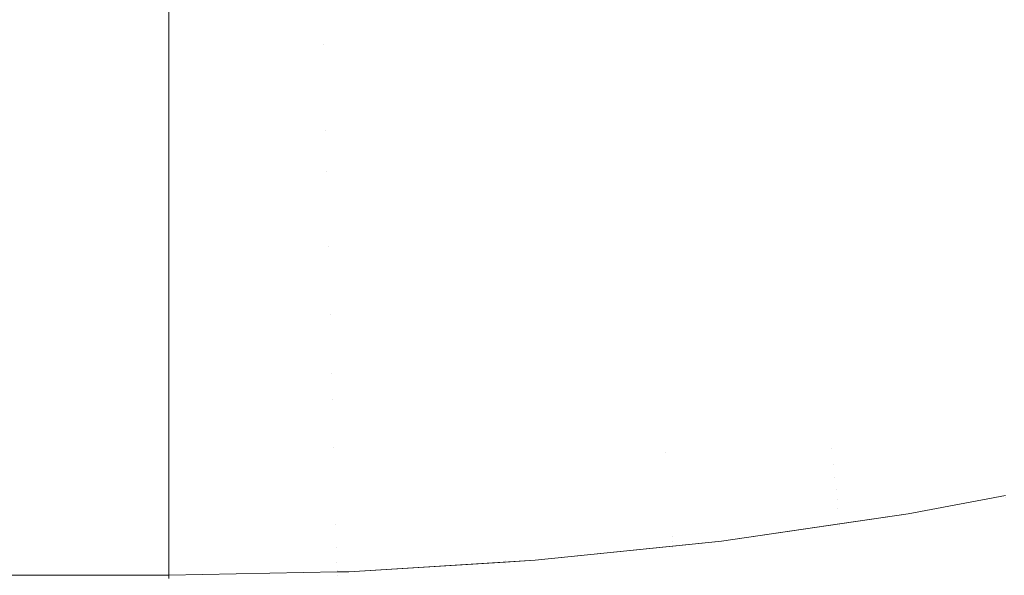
# Model space of a CAD drawing. Header units: centimetres. Extents: x -21.6 to 22.7, y 3.4 to 5.2.
# Tile 201 of 256: x 7.6651 to 7.6955, y 3.7002 to 3.7174. Entities that reach past the tile are written whole.
import ezdxf

# ---------------------------------------------------------------- set-up
doc = ezdxf.new("R2010")
doc.units = ezdxf.units.CM
doc.header["$LTSCALE"] = 2.54
doc.layers.add('Lucido design-1', color=7, linetype='Continuous')

# ---------------------------------------------------------------- blocks, each defined once
blk = doc.blocks.new('Gruppo-4-1')
at = {"color": 7, "linetype": 'Continuous', "lineweight": 9}
blk.add_3dface([(-21.503423, 5.100212, -1872.215514), (-21.503423, 3.500212, -1872.215514), (22.630348, 3.500212, -1872.215514), (22.630348, 5.100212, -1872.215514)], dxfattribs=at)
for points, invisible_edges in [([(22.630348, 5.100212, -1873.015514), (22.630348, 3.500212, -1873.015514), (7.686575, 3.600896, -1873.015514), (7.695257, 3.601786, -1873.015514)], 10), ([(22.630348, 5.100212, -1873.015514), (7.695257, 3.601786, -1873.015514), (7.700788, 3.602588, -1873.015514)], 9), ([(7.683919, 3.718742, -1872.658665), (7.688611, 3.719362, -1872.658665), (7.688759, 3.717942, -1872.660793), (7.68403, 3.717318, -1872.660793)], 15), ([(7.68403, 3.717318, -1872.660793), (7.679281, 3.716871, -1872.660793), (7.679207, 3.718299, -1872.658665), (7.683919, 3.718742, -1872.658665)], 15), ([(7.693637, 3.717386, -1872.662952), (7.688901, 3.716581, -1872.662952), (7.688759, 3.717942, -1872.660793), (7.693459, 3.718741, -1872.660793)], 15), ([(7.669748, 3.715873, -1872.661784), (-6.542823, 3.715873, -1872.661784), (-6.542823, 3.718297, -1872.658156), (7.669748, 3.718297, -1872.658156)], 5), ([(7.674518, 3.716602, -1872.660793), (7.669748, 3.715873, -1872.661784), (7.669748, 3.718297, -1872.658156), (7.674481, 3.718032, -1872.658665)], 13), ([(7.674481, 3.718032, -1872.658665), (7.679207, 3.718299, -1872.658665), (7.679281, 3.716871, -1872.660793), (7.674518, 3.716602, -1872.660793)], 15), ([(7.693637, 3.717386, -1872.662952), (7.698338, 3.718365, -1872.662952), (7.698541, 3.717075, -1872.665138), (7.693806, 3.716089, -1872.665138)], 15), ([(7.68403, 3.717318, -1872.660793), (7.688759, 3.717942, -1872.660793), (7.688901, 3.716581, -1872.662952), (7.684137, 3.715952, -1872.662952)], 15), ([(7.693806, 3.716089, -1872.665138), (7.689036, 3.715278, -1872.665138), (7.688901, 3.716581, -1872.662952), (7.693637, 3.717386, -1872.662952)], 15), ([(7.684137, 3.715952, -1872.662952), (7.679352, 3.715501, -1872.662952), (7.679281, 3.716871, -1872.660793), (7.68403, 3.717318, -1872.660793)], 15), ([(7.693806, 3.716089, -1872.665138), (7.698541, 3.717075, -1872.665138), (7.698734, 3.715845, -1872.66735), (7.693968, 3.714852, -1872.66735)], 15), ([(7.674518, 3.716602, -1872.660793), (7.679281, 3.716871, -1872.660793), (7.679352, 3.715501, -1872.662952), (7.674554, 3.715231, -1872.662952)], 15), ([(7.674554, 3.715231, -1872.662952), (7.669748, 3.715873, -1872.661784), (7.674518, 3.716602, -1872.660793)], 11), ([(7.684137, 3.715952, -1872.662952), (7.688901, 3.716581, -1872.662952), (7.689036, 3.715278, -1872.665138), (7.684239, 3.714645, -1872.665138)], 15), ([(7.669748, 3.713609, -1872.665514), (-6.542823, 3.713609, -1872.665514), (-6.542823, 3.715873, -1872.661784), (7.669748, 3.715873, -1872.661784)], 5), ([(7.674588, 3.713919, -1872.665138), (7.669748, 3.713609, -1872.665514), (7.669748, 3.715873, -1872.661784), (7.674554, 3.715231, -1872.662952)], 13), ([(7.684239, 3.714645, -1872.665138), (7.67942, 3.714191, -1872.665138), (7.679352, 3.715501, -1872.662952), (7.684137, 3.715952, -1872.662952)], 15), ([(7.693968, 3.714852, -1872.66735), (7.689166, 3.714035, -1872.66735), (7.689036, 3.715278, -1872.665138), (7.693806, 3.716089, -1872.665138)], 15), ([(7.693968, 3.714852, -1872.66735), (7.698734, 3.715845, -1872.66735), (7.698918, 3.714674, -1872.669585), (7.694121, 3.713675, -1872.669585)], 15), ([(7.674554, 3.715231, -1872.662952), (7.679352, 3.715501, -1872.662952), (7.67942, 3.714191, -1872.665138), (7.674588, 3.713919, -1872.665138)], 15), ([(7.684239, 3.714645, -1872.665138), (7.689036, 3.715278, -1872.665138), (7.689166, 3.714035, -1872.66735), (7.684336, 3.713398, -1872.66735)], 15), ([(7.684336, 3.713398, -1872.66735), (7.679485, 3.712941, -1872.66735), (7.67942, 3.714191, -1872.665138), (7.684239, 3.714645, -1872.665138)], 15), ([(7.694121, 3.713675, -1872.669585), (7.689289, 3.712853, -1872.669585), (7.689166, 3.714035, -1872.66735), (7.693968, 3.714852, -1872.66735)], 15), ([(7.694121, 3.713675, -1872.669585), (7.698918, 3.714674, -1872.669585), (7.699093, 3.713563, -1872.67184), (7.694267, 3.712558, -1872.67184)], 15), ([(7.674588, 3.713919, -1872.665138), (7.67942, 3.714191, -1872.665138), (7.679485, 3.712941, -1872.66735), (7.67462, 3.712667, -1872.66735)], 15), ([(7.684336, 3.713398, -1872.66735), (7.689166, 3.714035, -1872.66735), (7.689289, 3.712853, -1872.669585), (7.684429, 3.712212, -1872.669585)], 15), ([(7.67462, 3.712667, -1872.66735), (7.669748, 3.713609, -1872.665514), (7.674588, 3.713919, -1872.665138)], 11), ([(7.669748, 3.711511, -1872.669339), (-6.542823, 3.711511, -1872.669339), (-6.542823, 3.713609, -1872.665514), (7.669748, 3.713609, -1872.665514)], 5), ([(7.669748, 3.711511, -1872.669339), (7.669748, 3.713609, -1872.665514), (7.67462, 3.712667, -1872.66735)], 10), ([(7.684429, 3.712212, -1872.669585), (7.679547, 3.711752, -1872.669585), (7.679485, 3.712941, -1872.66735), (7.684336, 3.713398, -1872.66735)], 15), ([(7.694267, 3.712558, -1872.67184), (7.689406, 3.711732, -1872.67184), (7.689289, 3.712853, -1872.669585), (7.694121, 3.713675, -1872.669585)], 15), ([(7.694267, 3.712558, -1872.67184), (7.699093, 3.713563, -1872.67184), (7.699258, 3.712513, -1872.674113), (7.694405, 3.711502, -1872.674113)], 15), ([(7.67462, 3.712667, -1872.66735), (7.679485, 3.712941, -1872.66735), (7.679547, 3.711752, -1872.669585), (7.674651, 3.711476, -1872.669585)], 15), ([(7.684429, 3.712212, -1872.669585), (7.689289, 3.712853, -1872.669585), (7.689406, 3.711732, -1872.67184), (7.684517, 3.711086, -1872.67184)], 15), ([(7.67462, 3.712667, -1872.66735), (7.674651, 3.711476, -1872.669585), (7.669748, 3.711511, -1872.669339)], 11), ([(7.694405, 3.711502, -1872.674113), (7.689517, 3.710671, -1872.674113), (7.689406, 3.711732, -1872.67184), (7.694267, 3.712558, -1872.67184)], 15), ([(7.694405, 3.711502, -1872.674113), (7.699258, 3.712513, -1872.674113), (7.699414, 3.711524, -1872.676402), (7.694535, 3.710508, -1872.676402)], 15), ([(7.684517, 3.711086, -1872.67184), (7.679606, 3.710624, -1872.67184), (7.679547, 3.711752, -1872.669585), (7.684429, 3.712212, -1872.669585)], 15), ([(7.674651, 3.711476, -1872.669585), (7.679547, 3.711752, -1872.669585), (7.679606, 3.710624, -1872.67184), (7.67468, 3.710346, -1872.67184)], 15), ([(7.684517, 3.711086, -1872.67184), (7.689406, 3.711732, -1872.67184), (7.689517, 3.710671, -1872.674113), (7.6846, 3.710022, -1872.674113)], 15), ([(7.669748, 3.709581, -1872.673252), (-6.542823, 3.709581, -1872.673252), (-6.542823, 3.711511, -1872.669339), (7.669748, 3.711511, -1872.669339)], 5), ([(7.669748, 3.711511, -1872.669339), (7.674651, 3.711476, -1872.669585), (7.67468, 3.710346, -1872.67184)], 11), ([(7.67468, 3.710346, -1872.67184), (7.669748, 3.709581, -1872.673252), (7.669748, 3.711511, -1872.669339)], 9), ([(7.694535, 3.710508, -1872.676402), (7.689621, 3.709672, -1872.676402), (7.689517, 3.710671, -1872.674113), (7.694405, 3.711502, -1872.674113)], 15), ([(7.694535, 3.710508, -1872.676402), (7.699414, 3.711524, -1872.676402), (7.69956, 3.710596, -1872.678705), (7.694657, 3.709575, -1872.678705)], 15), ([(7.6846, 3.710022, -1872.674113), (7.679661, 3.709557, -1872.674113), (7.679606, 3.710624, -1872.67184), (7.684517, 3.711086, -1872.67184)], 15), ([(7.6846, 3.710022, -1872.674113), (7.689517, 3.710671, -1872.674113), (7.689621, 3.709672, -1872.676402), (7.684678, 3.70902, -1872.676402)], 15), ([(7.67468, 3.710346, -1872.67184), (7.679606, 3.710624, -1872.67184), (7.679661, 3.709557, -1872.674113), (7.674708, 3.709278, -1872.674113)], 15), ([(7.694657, 3.709575, -1872.678705), (7.689719, 3.708735, -1872.678705), (7.689621, 3.709672, -1872.676402), (7.694535, 3.710508, -1872.676402)], 15), ([(7.694657, 3.709575, -1872.678705), (7.69956, 3.710596, -1872.678705), (7.699696, 3.709728, -1872.681018), (7.694771, 3.708703, -1872.681018)], 15), ([(7.674708, 3.709278, -1872.674113), (7.669748, 3.709581, -1872.673252), (7.67468, 3.710346, -1872.67184)], 11), ([(7.684678, 3.70902, -1872.676402), (7.679714, 3.708553, -1872.676402), (7.679661, 3.709557, -1872.674113), (7.6846, 3.710022, -1872.674113)], 15), ([(7.669748, 3.707824, -1872.677246), (-6.542823, 3.707824, -1872.677246), (-6.542823, 3.709581, -1872.673252), (7.669748, 3.709581, -1872.673252)], 5), ([(7.674734, 3.708272, -1872.676402), (7.669748, 3.707824, -1872.677246), (7.669748, 3.709581, -1872.673252), (7.674708, 3.709278, -1872.674113)], 13), ([(7.674708, 3.709278, -1872.674113), (7.679661, 3.709557, -1872.674113), (7.679714, 3.708553, -1872.676402), (7.674734, 3.708272, -1872.676402)], 15), ([(7.684678, 3.70902, -1872.676402), (7.689621, 3.709672, -1872.676402), (7.689719, 3.708735, -1872.678705), (7.684752, 3.708079, -1872.678705)], 15), ([(7.694771, 3.708703, -1872.681018), (7.68981, 3.707859, -1872.681018), (7.689719, 3.708735, -1872.678705), (7.694657, 3.709575, -1872.678705)], 15), ([(7.694771, 3.708703, -1872.681018), (7.699696, 3.709728, -1872.681018), (7.699823, 3.708922, -1872.683339), (7.694877, 3.707892, -1872.683339)], 15), ([(7.684752, 3.708079, -1872.678705), (7.679763, 3.70761, -1872.678705), (7.679714, 3.708553, -1872.676402), (7.684678, 3.70902, -1872.676402)], 15), ([(7.694877, 3.707892, -1872.683339), (7.699823, 3.708922, -1872.683339), (7.69994, 3.708176, -1872.685667), (7.694975, 3.707141, -1872.685667)], 15), ([(7.674734, 3.708272, -1872.676402), (7.679714, 3.708553, -1872.676402), (7.679763, 3.70761, -1872.678705), (7.674759, 3.707327, -1872.678705)], 15), ([(7.684752, 3.708079, -1872.678705), (7.689719, 3.708735, -1872.678705), (7.68981, 3.707859, -1872.681018), (7.68482, 3.7072, -1872.681018)], 15), ([(7.694877, 3.707892, -1872.683339), (7.689895, 3.707045, -1872.683339), (7.68981, 3.707859, -1872.681018), (7.694771, 3.708703, -1872.681018)], 15), ([(7.674759, 3.707327, -1872.678705), (7.669748, 3.707824, -1872.677246), (7.674734, 3.708272, -1872.676402)], 11), ([(7.68482, 3.7072, -1872.681018), (7.679808, 3.706729, -1872.681018), (7.679763, 3.70761, -1872.678705), (7.684752, 3.708079, -1872.678705)], 15), ([(7.694975, 3.707141, -1872.685667), (7.69994, 3.708176, -1872.685667), (7.700048, 3.70749, -1872.687998), (7.695065, 3.706452, -1872.687998)], 15), ([(7.669748, 3.706243, -1872.681312), (-6.542823, 3.706243, -1872.681312), (-6.542823, 3.707824, -1872.677246), (7.669748, 3.707824, -1872.677246)], 5), ([(7.674782, 3.706445, -1872.681018), (7.669748, 3.706243, -1872.681312), (7.669748, 3.707824, -1872.677246), (7.674759, 3.707327, -1872.678705)], 13), ([(7.68482, 3.7072, -1872.681018), (7.68981, 3.707859, -1872.681018), (7.689895, 3.707045, -1872.683339), (7.684884, 3.706383, -1872.683339)], 15), ([(7.694975, 3.707141, -1872.685667), (7.689974, 3.706291, -1872.685667), (7.689895, 3.707045, -1872.683339), (7.694877, 3.707892, -1872.683339)], 15), ([(7.674759, 3.707327, -1872.678705), (7.679763, 3.70761, -1872.678705), (7.679808, 3.706729, -1872.681018), (7.674782, 3.706445, -1872.681018)], 15), ([(7.695065, 3.706452, -1872.687998), (7.700048, 3.70749, -1872.687998), (7.700146, 3.706864, -1872.690331), (7.695147, 3.705822, -1872.690331)], 15), ([(7.684884, 3.706383, -1872.683339), (7.679851, 3.705909, -1872.683339), (7.679808, 3.706729, -1872.681018), (7.68482, 3.7072, -1872.681018)], 15), ([(7.684884, 3.706383, -1872.683339), (7.689895, 3.707045, -1872.683339), (7.689974, 3.706291, -1872.685667), (7.684943, 3.705627, -1872.685667)], 15), ([(7.695065, 3.706452, -1872.687998), (7.690046, 3.705598, -1872.687998), (7.689974, 3.706291, -1872.685667), (7.694975, 3.707141, -1872.685667)], 15), ([(7.674782, 3.706445, -1872.681018), (7.679808, 3.706729, -1872.681018), (7.679851, 3.705909, -1872.683339), (7.674803, 3.705625, -1872.683339)], 15), ([(7.695147, 3.705822, -1872.690331), (7.700146, 3.706864, -1872.690331), (7.700235, 3.706297, -1872.692664), (7.695222, 3.705252, -1872.692664)], 15), ([(7.674803, 3.705625, -1872.683339), (7.669748, 3.706243, -1872.681312), (7.674782, 3.706445, -1872.681018)], 11), ([(7.695147, 3.705822, -1872.690331), (7.690112, 3.704966, -1872.690331), (7.690046, 3.705598, -1872.687998), (7.695065, 3.706452, -1872.687998)], 15), ([(7.669748, 3.70484, -1872.685443), (-6.542823, 3.70484, -1872.685443), (-6.542823, 3.706243, -1872.681312), (7.669748, 3.706243, -1872.681312)], 5), ([(7.669748, 3.70484, -1872.685443), (7.669748, 3.706243, -1872.681312), (7.674803, 3.705625, -1872.683339)], 10), ([(7.684943, 3.705627, -1872.685667), (7.67989, 3.705152, -1872.685667), (7.679851, 3.705909, -1872.683339), (7.684884, 3.706383, -1872.683339)], 15), ([(7.684943, 3.705627, -1872.685667), (7.689974, 3.706291, -1872.685667), (7.690046, 3.705598, -1872.687998), (7.684997, 3.704932, -1872.687998)], 15), ([(7.695222, 3.705252, -1872.692664), (7.700235, 3.706297, -1872.692664), (7.700315, 3.705788, -1872.694993), (7.695289, 3.704741, -1872.694993)], 15), ([(7.674803, 3.705625, -1872.683339), (7.679851, 3.705909, -1872.683339), (7.67989, 3.705152, -1872.685667), (7.674823, 3.704866, -1872.685667)], 15), ([(7.695222, 3.705252, -1872.692664), (7.690172, 3.704394, -1872.692664), (7.690112, 3.704966, -1872.690331), (7.695147, 3.705822, -1872.690331)], 15), ([(7.674803, 3.705625, -1872.683339), (7.674823, 3.704866, -1872.685667), (7.669748, 3.70484, -1872.685443)], 11), ([(7.684997, 3.704932, -1872.687998), (7.679927, 3.704455, -1872.687998), (7.67989, 3.705152, -1872.685667), (7.684943, 3.705627, -1872.685667)], 15), ([(7.684997, 3.704932, -1872.687998), (7.690046, 3.705598, -1872.687998), (7.690112, 3.704966, -1872.690331), (7.685047, 3.704298, -1872.690331)], 15), ([(7.695289, 3.704741, -1872.694993), (7.700315, 3.705788, -1872.694993), (7.700386, 3.705337, -1872.697318), (7.695348, 3.704288, -1872.697318)], 15), ([(7.690199, 3.704129, -1872.693829), (7.690172, 3.704394, -1872.692664), (7.695222, 3.705252, -1872.692664), (7.695289, 3.704741, -1872.694993)], 15), ([(7.695348, 3.704288, -1872.697318), (7.700386, 3.705337, -1872.697318), (7.700448, 3.704944, -1872.699636), (7.6954, 3.703892, -1872.699636)], 15), ([(7.674823, 3.704866, -1872.685667), (7.67989, 3.705152, -1872.685667), (7.679927, 3.704455, -1872.687998), (7.674841, 3.704168, -1872.687998)], 15), ([(7.685047, 3.704298, -1872.690331), (7.67996, 3.703819, -1872.690331), (7.679927, 3.704455, -1872.687998), (7.684997, 3.704932, -1872.687998)], 15), ([(7.68507, 3.704003, -1872.691498), (7.685047, 3.704298, -1872.690331), (7.690112, 3.704966, -1872.690331), (7.690172, 3.704394, -1872.692664)], 15), ([(7.6954, 3.703892, -1872.699636), (7.700448, 3.704944, -1872.699636), (7.700501, 3.704606, -1872.701944), (7.695444, 3.703552, -1872.701944)], 15), ([(7.669748, 3.70484, -1872.685443), (7.669748, 3.703619, -1872.689632), (-6.542823, 3.703619, -1872.689632), (-6.542823, 3.704094, -1872.688005)], 10), ([(-6.542823, 3.704094, -1872.688005), (-6.542823, 3.70484, -1872.685443), (7.669748, 3.70484, -1872.685443)], 10), ([(7.669748, 3.70484, -1872.685443), (7.674823, 3.704866, -1872.685667), (7.674841, 3.704168, -1872.687998)], 11), ([(7.674841, 3.704168, -1872.687998), (7.669748, 3.703619, -1872.689632), (7.669748, 3.70484, -1872.685443)], 9), ([(7.695289, 3.704741, -1872.694993), (7.690225, 3.70388, -1872.694993), (7.690199, 3.704129, -1872.693829)], 11), ([(7.69025, 3.703645, -1872.696156), (7.690225, 3.70388, -1872.694993), (7.695289, 3.704741, -1872.694993), (7.695348, 3.704288, -1872.697318)], 15), ([(7.695444, 3.703552, -1872.701944), (7.700501, 3.704606, -1872.701944), (7.700546, 3.704323, -1872.704243), (7.695481, 3.703268, -1872.704243)], 15), ([(7.674841, 3.704168, -1872.687998), (7.679927, 3.704455, -1872.687998), (7.67996, 3.703819, -1872.690331), (7.674857, 3.703531, -1872.690331)], 15), ([(7.679975, 3.703523, -1872.691498), (7.67996, 3.703819, -1872.690331), (7.685047, 3.704298, -1872.690331), (7.68507, 3.704003, -1872.691498)], 15), ([(7.690172, 3.704394, -1872.692664), (7.685092, 3.703723, -1872.692664), (7.68507, 3.704003, -1872.691498)], 11), ([(7.685113, 3.703458, -1872.693829), (7.685092, 3.703723, -1872.692664), (7.690172, 3.704394, -1872.692664), (7.690199, 3.704129, -1872.693829)], 15), ([(7.695348, 3.704288, -1872.697318), (7.690273, 3.703425, -1872.697318), (7.69025, 3.703645, -1872.696156)], 11), ([(7.690294, 3.703219, -1872.698478), (7.690273, 3.703425, -1872.697318), (7.695348, 3.704288, -1872.697318), (7.6954, 3.703892, -1872.699636)], 15), ([(7.695481, 3.703268, -1872.704243), (7.700546, 3.704323, -1872.704243), (7.700582, 3.704094, -1872.706529), (7.695511, 3.703038, -1872.706529)], 15), ([(7.674857, 3.703531, -1872.690331), (7.669748, 3.703619, -1872.689632), (7.674841, 3.704168, -1872.687998)], 11), ([(7.68507, 3.704003, -1872.691498), (7.685092, 3.703723, -1872.692664), (7.67999, 3.703243, -1872.692664), (7.679975, 3.703523, -1872.691498)], 15), ([(7.690199, 3.704129, -1872.693829), (7.690225, 3.70388, -1872.694993), (7.685132, 3.703208, -1872.694993), (7.685113, 3.703458, -1872.693829)], 15), ([(7.695511, 3.703038, -1872.706529), (7.700582, 3.704094, -1872.706529), (7.700609, 3.703919, -1872.7088), (7.695534, 3.702861, -1872.7088)], 15), ([(7.674865, 3.703235, -1872.691498), (7.674857, 3.703531, -1872.690331), (7.67996, 3.703819, -1872.690331), (7.679975, 3.703523, -1872.691498)], 15), ([(7.680003, 3.702977, -1872.693829), (7.67999, 3.703243, -1872.692664), (7.685092, 3.703723, -1872.692664), (7.685113, 3.703458, -1872.693829)], 15), ([(7.685151, 3.702972, -1872.696156), (7.685132, 3.703208, -1872.694993), (7.690225, 3.70388, -1872.694993), (7.69025, 3.703645, -1872.696156)], 15), ([(7.6954, 3.703892, -1872.699636), (7.690314, 3.703027, -1872.699636), (7.690294, 3.703219, -1872.698478)], 11), ([(7.690333, 3.70285, -1872.700791), (7.690314, 3.703027, -1872.699636), (7.6954, 3.703892, -1872.699636), (7.695444, 3.703552, -1872.701944)], 15), ([(-6.542823, 3.703448, -1872.690334), (-6.542823, 3.703619, -1872.689632), (7.669748, 3.703619, -1872.689632), (7.669748, 3.703162, -1872.691503)], 10), ([(7.669748, 3.703162, -1872.691503), (7.669748, 3.702877, -1872.692668), (-6.542823, 3.702582, -1872.69387), (-6.542823, 3.703448, -1872.690334)], 10), ([(7.669748, 3.703162, -1872.691503), (7.669748, 3.703619, -1872.689632), (7.674857, 3.703531, -1872.690331), (7.674865, 3.703235, -1872.691498)], 14), ([(7.679975, 3.703523, -1872.691498), (7.67999, 3.703243, -1872.692664), (7.674872, 3.702954, -1872.692664), (7.674865, 3.703235, -1872.691498)], 15), ([(7.685113, 3.703458, -1872.693829), (7.685132, 3.703208, -1872.694993), (7.680017, 3.702726, -1872.694993), (7.680003, 3.702977, -1872.693829)], 15), ([(7.69025, 3.703645, -1872.696156), (7.690273, 3.703425, -1872.697318), (7.685168, 3.702751, -1872.697318), (7.685151, 3.702972, -1872.696156)], 15), ([(7.685184, 3.702544, -1872.698478), (7.685168, 3.702751, -1872.697318), (7.690273, 3.703425, -1872.697318), (7.690294, 3.703219, -1872.698478)], 15), ([(7.695444, 3.703552, -1872.701944), (7.69035, 3.702686, -1872.701944), (7.690333, 3.70285, -1872.700791)], 11), ([(7.690365, 3.702537, -1872.703095), (7.69035, 3.702686, -1872.701944), (7.695444, 3.703552, -1872.701944), (7.695481, 3.703268, -1872.704243)], 15), ([(7.674865, 3.703235, -1872.691498), (7.674872, 3.702954, -1872.692664), (7.669748, 3.702877, -1872.692668), (7.669748, 3.703162, -1872.691503)], 11), ([(7.674879, 3.702688, -1872.693829), (7.674872, 3.702954, -1872.692664), (7.67999, 3.703243, -1872.692664), (7.680003, 3.702977, -1872.693829)], 15), ([(7.680029, 3.70249, -1872.696156), (7.680017, 3.702726, -1872.694993), (7.685132, 3.703208, -1872.694993), (7.685151, 3.702972, -1872.696156)], 15), ([(7.690294, 3.703219, -1872.698478), (7.690314, 3.703027, -1872.699636), (7.685199, 3.702352, -1872.699636), (7.685184, 3.702544, -1872.698478)], 15), ([(7.695481, 3.703268, -1872.704243), (7.69038, 3.702401, -1872.704243), (7.690365, 3.702537, -1872.703095)], 11), ([(7.690392, 3.702278, -1872.705387), (7.69038, 3.702401, -1872.704243), (7.695481, 3.703268, -1872.704243), (7.695511, 3.703038, -1872.706529)], 15), ([(7.669748, 3.702877, -1872.692668), (7.669748, 3.702582, -1872.69387), (-6.542823, 3.702582, -1872.69387)], 10), ([(7.669748, 3.702582, -1872.69387), (7.669748, 3.702877, -1872.692668), (7.674872, 3.702954, -1872.692664), (7.674879, 3.702688, -1872.693829)], 14), ([(7.680003, 3.702977, -1872.693829), (7.680017, 3.702726, -1872.694993), (7.674886, 3.702437, -1872.694993), (7.674879, 3.702688, -1872.693829)], 15), ([(7.685151, 3.702972, -1872.696156), (7.685168, 3.702751, -1872.697318), (7.68004, 3.702268, -1872.697318), (7.680029, 3.70249, -1872.696156)], 15), ([(7.685213, 3.702174, -1872.700791), (7.685199, 3.702352, -1872.699636), (7.690314, 3.703027, -1872.699636), (7.690333, 3.70285, -1872.700791)], 15), ([(7.690333, 3.70285, -1872.700791), (7.69035, 3.702686, -1872.701944), (7.685226, 3.70201, -1872.701944), (7.685213, 3.702174, -1872.700791)], 15), ([(7.695511, 3.703038, -1872.706529), (7.690404, 3.70217, -1872.706529), (7.690392, 3.702278, -1872.705387)], 11), ([(7.695534, 3.702861, -1872.7088), (7.690422, 3.701992, -1872.7088), (7.690404, 3.70217, -1872.706529), (7.695511, 3.703038, -1872.706529)], 15), ([(7.695551, 3.702737, -1872.711056), (7.690435, 3.701867, -1872.711056), (7.690422, 3.701992, -1872.7088), (7.695534, 3.702861, -1872.7088)], 15), ([(-6.542823, 3.701731, -1872.698149), (-6.542823, 3.702582, -1872.69387), (7.669748, 3.702582, -1872.69387), (7.669748, 3.702127, -1872.696161)], 10), ([(7.674879, 3.702688, -1872.693829), (7.674886, 3.702437, -1872.694993), (7.669748, 3.702582, -1872.69387)], 11), ([(7.669748, 3.702127, -1872.696161), (7.669748, 3.702582, -1872.69387), (7.674886, 3.702437, -1872.694993), (7.674892, 3.7022, -1872.696156)], 14), ([(7.674892, 3.7022, -1872.696156), (7.674886, 3.702437, -1872.694993), (7.680017, 3.702726, -1872.694993), (7.680029, 3.70249, -1872.696156)], 15), ([(7.680029, 3.70249, -1872.696156), (7.68004, 3.702268, -1872.697318), (7.674898, 3.701978, -1872.697318), (7.674892, 3.7022, -1872.696156)], 15), ([(7.680051, 3.702061, -1872.698478), (7.68004, 3.702268, -1872.697318), (7.685168, 3.702751, -1872.697318), (7.685184, 3.702544, -1872.698478)], 15), ([(7.685184, 3.702544, -1872.698478), (7.685199, 3.702352, -1872.699636), (7.680061, 3.701868, -1872.699636), (7.680051, 3.702061, -1872.698478)], 15), ([(7.685237, 3.70186, -1872.703095), (7.685226, 3.70201, -1872.701944), (7.69035, 3.702686, -1872.701944), (7.690365, 3.702537, -1872.703095)], 15), ([(7.690365, 3.702537, -1872.703095), (7.69038, 3.702401, -1872.704243), (7.685248, 3.701723, -1872.704243), (7.685237, 3.70186, -1872.703095)], 15), ([(7.69556, 3.702663, -1872.713294), (7.690443, 3.701793, -1872.713294), (7.690435, 3.701867, -1872.711056), (7.695551, 3.702737, -1872.711056)], 15), ([(7.692561, 3.702104, -1872.715514), (7.690443, 3.701793, -1872.713294), (7.69556, 3.702663, -1872.713294)], 11), ([(7.695565, 3.702626, -1872.917089), (7.690447, 3.701756, -1872.917089), (7.692561, 3.702104, -1872.915514)], 11), ([(7.695565, 3.702626, -1872.917089), (7.69557, 3.702589, -1872.918688), (7.690451, 3.701718, -1872.918688), (7.690447, 3.701756, -1872.917089)], 15), ([(7.690457, 3.701654, -1872.920311), (7.690451, 3.701718, -1872.918688), (7.69557, 3.702589, -1872.918688), (7.695578, 3.702525, -1872.920311)], 15), ([(7.695578, 3.702525, -1872.920311), (7.69559, 3.702433, -1872.921959), (7.690467, 3.701562, -1872.921959), (7.690457, 3.701654, -1872.920311)], 15), ([(7.692561, 3.702104, -1872.915514), (7.695558, 3.702669, -1872.915514), (7.695565, 3.702626, -1872.917089)], 10), ([(7.695558, 3.702669, -1872.915514), (7.692561, 3.702104, -1872.915514), (7.692561, 3.702104, -1872.715514), (7.695558, 3.702669, -1872.715514)], 10), ([(7.69556, 3.702663, -1872.713294), (7.695558, 3.702669, -1872.715514), (7.692561, 3.702104, -1872.715514)], 9), ([(7.674892, 3.7022, -1872.696156), (7.674898, 3.701978, -1872.697318), (7.669748, 3.701731, -1872.698149), (7.669748, 3.702127, -1872.696161)], 11), ([(7.674903, 3.701771, -1872.698478), (7.674898, 3.701978, -1872.697318), (7.68004, 3.702268, -1872.697318), (7.680051, 3.702061, -1872.698478)], 15), ([(7.68007, 3.70169, -1872.700791), (7.680061, 3.701868, -1872.699636), (7.685199, 3.702352, -1872.699636), (7.685213, 3.702174, -1872.700791)], 15), ([(7.685213, 3.702174, -1872.700791), (7.685226, 3.70201, -1872.701944), (7.680079, 3.701525, -1872.701944), (7.68007, 3.70169, -1872.700791)], 15), ([(7.685258, 3.701601, -1872.705387), (7.685248, 3.701723, -1872.704243), (7.69038, 3.702401, -1872.704243), (7.690392, 3.702278, -1872.705387)], 15), ([(7.690392, 3.702278, -1872.705387), (7.690404, 3.70217, -1872.706529), (7.685266, 3.701492, -1872.706529), (7.685258, 3.701601, -1872.705387)], 15), ([(7.685274, 3.701396, -1872.707666), (7.685266, 3.701492, -1872.706529), (7.690404, 3.70217, -1872.706529), (7.690422, 3.701992, -1872.7088)], 15), ([(7.69048, 3.701441, -1872.923631), (7.690467, 3.701562, -1872.921959), (7.69559, 3.702433, -1872.921959), (7.695606, 3.702313, -1872.923631)], 15), ([(7.695606, 3.702313, -1872.923631), (7.695626, 3.702162, -1872.925326), (7.690495, 3.70129, -1872.925326), (7.69048, 3.701441, -1872.923631)], 15), ([(7.690515, 3.701106, -1872.927046), (7.690495, 3.70129, -1872.925326), (7.695626, 3.702162, -1872.925326), (7.69565, 3.70198, -1872.927046)], 15), ([(7.669748, 3.702127, -1872.696161), (7.669748, 3.701731, -1872.698149), (-6.542823, 3.701731, -1872.698149)], 10), ([(7.669748, 3.701731, -1872.698149), (7.674898, 3.701978, -1872.697318), (7.674903, 3.701771, -1872.698478)], 11), ([(7.680051, 3.702061, -1872.698478), (7.680061, 3.701868, -1872.699636), (7.674908, 3.701578, -1872.699636), (7.674903, 3.701771, -1872.698478)], 15), ([(7.674913, 3.701399, -1872.700791), (7.674908, 3.701578, -1872.699636), (7.680061, 3.701868, -1872.699636), (7.68007, 3.70169, -1872.700791)], 15), ([(7.680087, 3.701375, -1872.703095), (7.680079, 3.701525, -1872.701944), (7.685226, 3.70201, -1872.701944), (7.685237, 3.70186, -1872.703095)], 15), ([(7.685237, 3.70186, -1872.703095), (7.685248, 3.701723, -1872.704243), (7.680094, 3.701238, -1872.704243), (7.680087, 3.701375, -1872.703095)], 15), ([(7.690422, 3.701992, -1872.7088), (7.68528, 3.701314, -1872.7088), (7.685274, 3.701396, -1872.707666)], 11), ([(7.685285, 3.701244, -1872.70993), (7.68528, 3.701314, -1872.7088), (7.690422, 3.701992, -1872.7088), (7.690435, 3.701867, -1872.711056)], 15), ([(7.690435, 3.701867, -1872.711056), (7.68529, 3.701188, -1872.711056), (7.685285, 3.701244, -1872.70993)], 11), ([(7.68529, 3.701188, -1872.711056), (7.690435, 3.701867, -1872.711056), (7.690443, 3.701793, -1872.713294), (7.685296, 3.701114, -1872.713294)], 15), ([(7.686801, 3.701267, -1872.915514), (7.692561, 3.702104, -1872.915514), (7.690447, 3.701756, -1872.917089)], 10), ([(7.692561, 3.702104, -1872.915514), (7.686801, 3.701267, -1872.915514), (7.686801, 3.701267, -1872.715514), (7.690441, 3.701796, -1872.715514)], 10), ([(7.690441, 3.701796, -1872.715514), (7.692561, 3.702104, -1872.715514), (7.692561, 3.702104, -1872.915514)], 10), ([(7.692561, 3.702104, -1872.715514), (7.690441, 3.701796, -1872.715514), (7.690443, 3.701793, -1872.713294)], 10), ([(7.69565, 3.70198, -1872.927046), (7.695678, 3.701764, -1872.928788), (7.690537, 3.70089, -1872.928788), (7.690515, 3.701106, -1872.927046)], 15), ([(-6.542823, 3.701068, -1872.702461), (-6.542823, 3.701731, -1872.698149), (7.669748, 3.701731, -1872.698149), (7.669748, 3.701502, -1872.699639)], 10), ([(7.674903, 3.701771, -1872.698478), (7.674908, 3.701578, -1872.699636), (7.669748, 3.701502, -1872.699639), (7.669748, 3.701731, -1872.698149)], 11), ([(7.669748, 3.701324, -1872.700795), (7.669748, 3.701502, -1872.699639), (7.674908, 3.701578, -1872.699636), (7.674913, 3.701399, -1872.700791)], 14), ([(7.68007, 3.70169, -1872.700791), (7.680079, 3.701525, -1872.701944), (7.674917, 3.701234, -1872.701944), (7.674913, 3.701399, -1872.700791)], 15), ([(7.6801, 3.701115, -1872.705387), (7.680094, 3.701238, -1872.704243), (7.685248, 3.701723, -1872.704243), (7.685258, 3.701601, -1872.705387)], 15), ([(7.685258, 3.701601, -1872.705387), (7.685266, 3.701492, -1872.706529), (7.680106, 3.701006, -1872.706529), (7.6801, 3.701115, -1872.705387)], 15), ([(7.686801, 3.701267, -1872.715514), (7.685296, 3.701114, -1872.713294), (7.690443, 3.701793, -1872.713294)], 11), ([(7.690447, 3.701756, -1872.917089), (7.690451, 3.701718, -1872.918688), (7.685301, 3.701039, -1872.918688), (7.685299, 3.701077, -1872.917089)], 15), ([(7.690447, 3.701756, -1872.917089), (7.685299, 3.701077, -1872.917089), (7.686801, 3.701267, -1872.915514)], 11), ([(7.685307, 3.700974, -1872.920311), (7.685301, 3.701039, -1872.918688), (7.690451, 3.701718, -1872.918688), (7.690457, 3.701654, -1872.920311)], 15), ([(7.690457, 3.701654, -1872.920311), (7.690467, 3.701562, -1872.921959), (7.685314, 3.700882, -1872.921959), (7.685307, 3.700974, -1872.920311)], 15), ([(7.685323, 3.70076, -1872.923631), (7.685314, 3.700882, -1872.921959), (7.690467, 3.701562, -1872.921959), (7.69048, 3.701441, -1872.923631)], 15), ([(7.690443, 3.701793, -1872.713294), (7.690441, 3.701796, -1872.715514), (7.686801, 3.701267, -1872.715514)], 9), ([(7.690563, 3.70064, -1872.930554), (7.690537, 3.70089, -1872.928788), (7.695678, 3.701764, -1872.928788), (7.69571, 3.701515, -1872.930554)], 15), ([(-6.542823, 3.701068, -1872.702461), (7.669748, 3.701502, -1872.699639), (7.669748, 3.701324, -1872.700795)], 9), ([(7.669748, 3.701324, -1872.700795), (7.669748, 3.701068, -1872.702461), (-6.542823, 3.701068, -1872.702461)], 10), ([(7.674913, 3.701399, -1872.700791), (7.674917, 3.701234, -1872.701944), (7.669748, 3.701068, -1872.702461), (7.669748, 3.701324, -1872.700795)], 11), ([(7.674921, 3.701083, -1872.703095), (7.674917, 3.701234, -1872.701944), (7.680079, 3.701525, -1872.701944), (7.680087, 3.701375, -1872.703095)], 15), ([(7.680087, 3.701375, -1872.703095), (7.680094, 3.701238, -1872.704243), (7.674925, 3.700947, -1872.704243), (7.674921, 3.701083, -1872.703095)], 15), ([(7.680111, 3.70091, -1872.707666), (7.680106, 3.701006, -1872.706529), (7.685266, 3.701492, -1872.706529), (7.685274, 3.701396, -1872.707666)], 15), ([(7.685274, 3.701396, -1872.707666), (7.68528, 3.701314, -1872.7088), (7.680115, 3.700827, -1872.7088), (7.680111, 3.70091, -1872.707666)], 15), ([(7.680119, 3.700758, -1872.70993), (7.680115, 3.700827, -1872.7088), (7.68528, 3.701314, -1872.7088), (7.685285, 3.701244, -1872.70993)], 15), ([(7.685285, 3.701244, -1872.70993), (7.68529, 3.701188, -1872.711056), (7.680122, 3.700701, -1872.711056), (7.680119, 3.700758, -1872.70993)], 15), ([(7.685295, 3.701112, -1872.915514), (7.681048, 3.700675, -1872.915514), (7.681048, 3.700675, -1872.715514), (7.686801, 3.701267, -1872.715514)], 10), ([(7.685296, 3.701114, -1872.713294), (7.686801, 3.701267, -1872.715514), (7.681048, 3.700675, -1872.715514)], 9), ([(7.685299, 3.701077, -1872.917089), (7.685295, 3.701112, -1872.915514), (7.686801, 3.701267, -1872.915514)], 9), ([(7.686801, 3.701267, -1872.715514), (7.686801, 3.701267, -1872.915514), (7.685295, 3.701112, -1872.915514)], 9), ([(7.69048, 3.701441, -1872.923631), (7.690495, 3.70129, -1872.925326), (7.685335, 3.700609, -1872.925326), (7.685323, 3.70076, -1872.923631)], 15), ([(7.685349, 3.700425, -1872.927046), (7.685335, 3.700609, -1872.925326), (7.690495, 3.70129, -1872.925326), (7.690515, 3.701106, -1872.927046)], 15), ([(7.69571, 3.701515, -1872.930554), (7.695748, 3.70123, -1872.932342), (7.690593, 3.700353, -1872.932342), (7.690563, 3.70064, -1872.930554)], 15), ([(-6.542823, 3.700593, -1872.706798), (-6.542823, 3.701068, -1872.702461), (7.669748, 3.701068, -1872.702461), (7.669748, 3.700872, -1872.704245)], 10), ([(7.669748, 3.701068, -1872.702461), (7.674917, 3.701234, -1872.701944), (7.674921, 3.701083, -1872.703095)], 11), ([(7.674921, 3.701083, -1872.703095), (7.674925, 3.700947, -1872.704243), (7.669748, 3.700872, -1872.704245), (7.669748, 3.701068, -1872.702461)], 11), ([(7.669748, 3.700747, -1872.70539), (7.669748, 3.700872, -1872.704245), (7.674925, 3.700947, -1872.704243), (7.674928, 3.700823, -1872.705387)], 14), ([(7.674928, 3.700823, -1872.705387), (7.674925, 3.700947, -1872.704243), (7.680094, 3.701238, -1872.704243), (7.6801, 3.701115, -1872.705387)], 15), ([(7.6801, 3.701115, -1872.705387), (7.680106, 3.701006, -1872.706529), (7.674931, 3.700714, -1872.706529), (7.674928, 3.700823, -1872.705387)], 15), ([(7.674933, 3.700618, -1872.707666), (7.674931, 3.700714, -1872.706529), (7.680106, 3.701006, -1872.706529), (7.680111, 3.70091, -1872.707666)], 15), ([(7.680124, 3.700658, -1872.712177), (7.680122, 3.700701, -1872.711056), (7.68529, 3.701188, -1872.711056), (7.685296, 3.701114, -1872.713294)], 15), ([(7.685296, 3.701114, -1872.713294), (7.680126, 3.700627, -1872.713294), (7.680124, 3.700658, -1872.712177)], 11), ([(7.681048, 3.700675, -1872.715514), (7.680126, 3.700627, -1872.713294), (7.685296, 3.701114, -1872.713294)], 11), ([(7.685299, 3.701077, -1872.917089), (7.680128, 3.70059, -1872.917089), (7.681048, 3.700675, -1872.915514)], 11), ([(7.685299, 3.701077, -1872.917089), (7.685301, 3.701039, -1872.918688), (7.68013, 3.700552, -1872.918688), (7.680128, 3.70059, -1872.917089)], 15), ([(7.680133, 3.700487, -1872.920311), (7.68013, 3.700552, -1872.918688), (7.685301, 3.701039, -1872.918688), (7.685307, 3.700974, -1872.920311)], 15), ([(7.685307, 3.700974, -1872.920311), (7.685314, 3.700882, -1872.921959), (7.680138, 3.700395, -1872.921959), (7.680133, 3.700487, -1872.920311)], 15), ([(7.681048, 3.700675, -1872.915514), (7.685295, 3.701112, -1872.915514), (7.685299, 3.701077, -1872.917089)], 10), ([(7.690515, 3.701106, -1872.927046), (7.690537, 3.70089, -1872.928788), (7.685366, 3.700208, -1872.928788), (7.685349, 3.700425, -1872.927046)], 15), ([(7.690627, 3.70003, -1872.934153), (7.690593, 3.700353, -1872.932342), (7.695748, 3.70123, -1872.932342), (7.69579, 3.700908, -1872.934153)], 15), ([(-6.542823, 3.700593, -1872.706798), (7.669748, 3.700872, -1872.704245), (7.669748, 3.700747, -1872.70539)], 9), ([(7.669748, 3.700747, -1872.70539), (7.669748, 3.700593, -1872.706798), (-6.542823, 3.700593, -1872.706798)], 10), ([(7.674928, 3.700823, -1872.705387), (7.674931, 3.700714, -1872.706529), (7.669748, 3.700593, -1872.706798), (7.669748, 3.700747, -1872.70539)], 11), ([(7.669748, 3.700593, -1872.706798), (7.674931, 3.700714, -1872.706529), (7.674933, 3.700618, -1872.707666)], 11), ([(7.680111, 3.70091, -1872.707666), (7.680115, 3.700827, -1872.7088), (7.674935, 3.700535, -1872.7088), (7.674933, 3.700618, -1872.707666)], 15), ([(7.674937, 3.700466, -1872.70993), (7.674935, 3.700535, -1872.7088), (7.680115, 3.700827, -1872.7088), (7.680119, 3.700758, -1872.70993)], 15), ([(7.680119, 3.700758, -1872.70993), (7.680122, 3.700701, -1872.711056), (7.674939, 3.700409, -1872.711056), (7.674937, 3.700466, -1872.70993)], 15), ([(7.67494, 3.700365, -1872.712177), (7.674939, 3.700409, -1872.711056), (7.680122, 3.700701, -1872.711056), (7.680124, 3.700658, -1872.712177)], 15), ([(7.680124, 3.700658, -1872.712177), (7.680126, 3.700627, -1872.713294), (7.674941, 3.700334, -1872.713294), (7.67494, 3.700365, -1872.712177)], 15), ([(7.675303, 3.700324, -1872.915514), (7.681048, 3.700675, -1872.915514), (7.680128, 3.70059, -1872.917089)], 10), ([(7.681048, 3.700675, -1872.915514), (7.675303, 3.700324, -1872.915514), (7.675303, 3.700324, -1872.715514), (7.680126, 3.700618, -1872.715514)], 10), ([(7.680126, 3.700618, -1872.715514), (7.681048, 3.700675, -1872.715514), (7.681048, 3.700675, -1872.915514)], 10), ([(7.681048, 3.700675, -1872.715514), (7.680126, 3.700618, -1872.715514), (7.680126, 3.700627, -1872.713294)], 10), ([(7.680144, 3.700273, -1872.923631), (7.680138, 3.700395, -1872.921959), (7.685314, 3.700882, -1872.921959), (7.685323, 3.70076, -1872.923631)], 15), ([(7.685323, 3.70076, -1872.923631), (7.685335, 3.700609, -1872.925326), (7.680152, 3.700121, -1872.925326), (7.680144, 3.700273, -1872.923631)], 15), ([(7.685386, 3.699956, -1872.930554), (7.685366, 3.700208, -1872.928788), (7.690537, 3.70089, -1872.928788), (7.690563, 3.70064, -1872.930554)], 15), ([(7.690563, 3.70064, -1872.930554), (7.690593, 3.700353, -1872.932342), (7.685408, 3.699669, -1872.932342), (7.685386, 3.699956, -1872.930554)], 15), ([(7.69579, 3.700908, -1872.934153), (7.695837, 3.700547, -1872.935985), (7.690665, 3.699667, -1872.935985), (7.690627, 3.70003, -1872.934153)], 15), ([(-6.542823, 3.700307, -1872.711152), (-6.542823, 3.700593, -1872.706798), (7.669748, 3.700593, -1872.706798), (7.669748, 3.700461, -1872.708802)], 10), ([(7.669748, 3.700461, -1872.708802), (7.669748, 3.700387, -1872.709931), (-6.542823, 3.700307, -1872.711152)], 10), ([(7.669748, 3.700387, -1872.709931), (7.669748, 3.700307, -1872.711152), (-6.542823, 3.700307, -1872.711152)], 10), ([(7.674933, 3.700618, -1872.707666), (7.674935, 3.700535, -1872.7088), (7.669748, 3.700461, -1872.708802), (7.669748, 3.700593, -1872.706798)], 11), ([(7.669748, 3.700387, -1872.709931), (7.669748, 3.700461, -1872.708802), (7.674935, 3.700535, -1872.7088), (7.674937, 3.700466, -1872.70993)], 14), ([(7.674937, 3.700466, -1872.70993), (7.674939, 3.700409, -1872.711056), (7.669748, 3.700307, -1872.711152), (7.669748, 3.700387, -1872.709931)], 11), ([(7.669748, 3.700307, -1872.711152), (7.674939, 3.700409, -1872.711056), (7.67494, 3.700365, -1872.712177)], 11), ([(7.67494, 3.700365, -1872.712177), (7.674941, 3.700334, -1872.713294), (7.669748, 3.70026, -1872.713295), (7.669748, 3.700307, -1872.711152)], 11), ([(7.669748, 3.700236, -1872.714407), (7.669748, 3.70026, -1872.713295), (7.674941, 3.700334, -1872.713294), (7.674941, 3.700316, -1872.714407)], 14), ([(7.675303, 3.700324, -1872.715514), (7.674941, 3.700334, -1872.713294), (7.680126, 3.700627, -1872.713294)], 11), ([(7.680128, 3.70059, -1872.917089), (7.68013, 3.700552, -1872.918688), (7.674942, 3.700259, -1872.918688), (7.674941, 3.700297, -1872.917089)], 15), ([(7.680128, 3.70059, -1872.917089), (7.674941, 3.700297, -1872.917089), (7.675303, 3.700324, -1872.915514)], 11), ([(7.675303, 3.700324, -1872.715514), (7.674941, 3.700316, -1872.715514), (7.674941, 3.700316, -1872.714407), (7.674941, 3.700334, -1872.713294)], 14), ([(7.674944, 3.700195, -1872.920311), (7.674942, 3.700259, -1872.918688), (7.68013, 3.700552, -1872.918688), (7.680133, 3.700487, -1872.920311)], 15), ([(7.680133, 3.700487, -1872.920311), (7.680138, 3.700395, -1872.921959), (7.674947, 3.700102, -1872.921959), (7.674944, 3.700195, -1872.920311)], 15), ([(7.67495, 3.69998, -1872.923631), (7.674947, 3.700102, -1872.921959), (7.680138, 3.700395, -1872.921959), (7.680144, 3.700273, -1872.923631)], 15), ([(7.680126, 3.700627, -1872.713294), (7.680126, 3.700618, -1872.715514), (7.675303, 3.700324, -1872.715514)], 9), ([(7.680162, 3.699936, -1872.927046), (7.680152, 3.700121, -1872.925326), (7.685335, 3.700609, -1872.925326), (7.685349, 3.700425, -1872.927046)], 15), ([(7.685349, 3.700425, -1872.927046), (7.685366, 3.700208, -1872.928788), (7.680173, 3.699719, -1872.928788), (7.680162, 3.699936, -1872.927046)], 15), ([(7.685434, 3.699344, -1872.934153), (7.685408, 3.699669, -1872.932342), (7.690593, 3.700353, -1872.932342), (7.690627, 3.70003, -1872.934153)], 15), ([(7.690707, 3.699265, -1872.937837), (7.690665, 3.699667, -1872.935985), (7.695837, 3.700547, -1872.935985), (7.695889, 3.700146, -1872.937837)], 15), ([(-6.542823, 3.70026, -1872.713295), (-6.542823, 3.700307, -1872.711152), (7.669748, 3.700307, -1872.711152), (7.669748, 3.70026, -1872.713295)], 10), ([(7.669748, 3.70026, -1872.713295), (7.669748, 3.700236, -1872.714407), (-6.542823, 3.700212, -1872.715514), (-6.542823, 3.70026, -1872.713295)], 10), ([(7.669748, 3.700236, -1872.714407), (7.669748, 3.700212, -1872.715514), (-6.542823, 3.700212, -1872.715514)], 8), ([(-6.542823, 3.700178, -1872.917088), (-6.542823, 3.700212, -1872.915514), (7.669748, 3.700212, -1872.915514), (7.669748, 3.700178, -1872.917088)], 8), ([(7.669748, 3.700178, -1872.917088), (7.669748, 3.700212, -1872.915514), (7.674941, 3.700316, -1872.915514), (7.674941, 3.700297, -1872.917089)], 12), ([(7.674941, 3.700316, -1872.915514), (7.669748, 3.700212, -1872.915514), (7.669748, 3.700212, -1872.715514), (7.674941, 3.700316, -1872.715514)], 8), ([(7.674941, 3.700316, -1872.715514), (7.669748, 3.700212, -1872.715514), (7.669748, 3.700236, -1872.714407)], 8), ([(7.669748, 3.700236, -1872.714407), (7.674941, 3.700316, -1872.714407), (7.674941, 3.700316, -1872.715514)], 11), ([(7.674941, 3.700297, -1872.917089), (7.674942, 3.700259, -1872.918688), (7.669748, 3.700117, -1872.919876), (7.669748, 3.700178, -1872.917088)], 11), ([(7.669748, 3.700117, -1872.919876), (7.674942, 3.700259, -1872.918688), (7.674944, 3.700195, -1872.920311)], 11), ([(7.674941, 3.700297, -1872.917089), (7.674941, 3.700316, -1872.915514), (7.675303, 3.700324, -1872.915514)], 9), ([(7.674941, 3.700316, -1872.715514), (7.675303, 3.700324, -1872.715514), (7.675303, 3.700324, -1872.915514), (7.674941, 3.700316, -1872.915514)], 10), ([(7.680144, 3.700273, -1872.923631), (7.680152, 3.700121, -1872.925326), (7.674954, 3.699827, -1872.925326), (7.67495, 3.69998, -1872.923631)], 15)]:
    blk.add_3dface(points, dxfattribs=dict(at, invisible_edges=invisible_edges))
blk = doc.blocks.new('Gruppo-5-1')
at = {"color": 7}
blk.add_blockref('Gruppo-4-1', (0, 0), dxfattribs=at)

msp = doc.modelspace()

# ---------------------------------------------------------------- block references
at = {"layer": 'Lucido design-1', "color": 7}
msp.add_blockref('Gruppo-5-1', (0, 0), dxfattribs=at)

doc.saveas('drawing.dxf')
